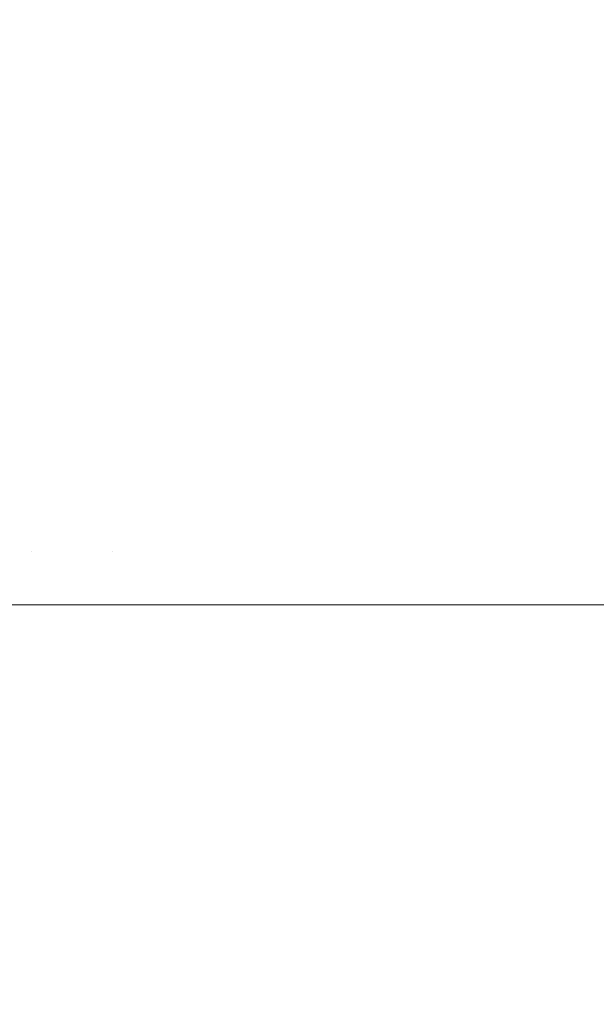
# Model space of a CAD drawing. Header units: centimetres. Extents: x -26 to 27.3, y -25.3 to -23.5.
# Tile 155 of 221: x 9.3528 to 9.3743, y -23.5748 to -23.5381. Entities that reach past the tile are written whole.
import ezdxf

# ---------------------------------------------------------------- set-up
doc = ezdxf.new("R2010")
doc.units = ezdxf.units.CM
doc.header["$LTSCALE"] = 2.54
doc.layers.add('Lucido design-1', color=7, linetype='Continuous')

# ---------------------------------------------------------------- blocks, each defined once
blk = doc.blocks.new('Gruppo-4-1')
at = {"color": 7, "linetype": 'Continuous', "lineweight": 9}
for points, invisible_edges in [([(9.352349, -23.534175, 1049.998262), (9.355606, -23.534175, 1049.995144), (9.354931, -23.538078, 1049.994468), (9.351703, -23.538078, 1049.997558)], 15), ([(9.355606, -23.534175, 1049.995144), (9.358725, -23.534175, 1049.991886), (9.358021, -23.538078, 1049.991241), (9.354931, -23.538078, 1049.994468)], 15), ([(9.358725, -23.534175, 1049.991886), (9.361698, -23.534175, 1049.988495), (9.360967, -23.538078, 1049.987881), (9.358021, -23.538078, 1049.991241)], 15), ([(9.361698, -23.534175, 1049.988495), (9.364521, -23.534175, 1049.984978), (9.363763, -23.538078, 1049.984397), (9.360967, -23.538078, 1049.987881)], 15), ([(9.364521, -23.534175, 1049.984978), (9.367187, -23.534175, 1049.981342), (9.366405, -23.538078, 1049.980794), (9.363763, -23.538078, 1049.984397)], 15), ([(9.367187, -23.534175, 1049.981342), (9.369693, -23.534175, 1049.977592), (9.368887, -23.538078, 1049.977079), (9.366405, -23.538078, 1049.980794)], 15), ([(9.369693, -23.534175, 1049.977592), (9.372032, -23.534175, 1049.973737), (9.371205, -23.538078, 1049.973259), (9.368887, -23.538078, 1049.977079)], 15), ([(9.372032, -23.534175, 1049.973737), (9.374202, -23.534175, 1049.969783), (9.373354, -23.538078, 1049.969342), (9.371205, -23.538078, 1049.973259)], 15), ([(9.374202, -23.534175, 1049.969783), (9.376196, -23.534175, 1049.965738), (9.375331, -23.538078, 1049.965335), (9.373354, -23.538078, 1049.969342)], 15), ([(-25.917482, -23.534724, 1050.418837), (-25.917482, -23.538247, 1050.419673), (27.182518, -23.538247, 1050.419673), (27.182518, -23.534724, 1050.418837)], 10), ([(27.182518, -23.538899, 1050.419828), (27.182518, -23.538247, 1050.419673), (-25.917482, -23.538247, 1050.419673), (-25.917482, -23.538899, 1050.419828)], 10), ([(9.351703, -23.538078, 1049.997558), (9.354931, -23.538078, 1049.994468), (9.354368, -23.542011, 1049.993905), (9.351165, -23.542011, 1049.996971)], 15), ([(9.354931, -23.538078, 1049.994468), (9.358021, -23.538078, 1049.991241), (9.357433, -23.542011, 1049.990703), (9.354368, -23.542011, 1049.993905)], 15), ([(9.358021, -23.538078, 1049.991241), (9.360967, -23.538078, 1049.987881), (9.360356, -23.542011, 1049.987369), (9.357433, -23.542011, 1049.990703)], 15), ([(9.360967, -23.538078, 1049.987881), (9.363763, -23.538078, 1049.984397), (9.363131, -23.542011, 1049.983912), (9.360356, -23.542011, 1049.987369)], 15), ([(9.363763, -23.538078, 1049.984397), (9.366405, -23.538078, 1049.980794), (9.365753, -23.542011, 1049.980337), (9.363131, -23.542011, 1049.983912)], 15), ([(9.366405, -23.538078, 1049.980794), (9.368887, -23.538078, 1049.977079), (9.368216, -23.542011, 1049.976651), (9.365753, -23.542011, 1049.980337)], 15), ([(9.368887, -23.538078, 1049.977079), (9.371205, -23.538078, 1049.973259), (9.370515, -23.542011, 1049.972861), (9.368216, -23.542011, 1049.976651)], 15), ([(9.371205, -23.538078, 1049.973259), (9.373354, -23.538078, 1049.969342), (9.372648, -23.542011, 1049.968974), (9.370515, -23.542011, 1049.972861)], 15), ([(9.373354, -23.538078, 1049.969342), (9.375331, -23.538078, 1049.965335), (9.374609, -23.542011, 1049.964998), (9.372648, -23.542011, 1049.968974)], 15), ([(-25.917482, -23.538899, 1050.419828), (-25.917482, -23.542525, 1050.420525), (27.182518, -23.542525, 1050.420525), (27.182518, -23.538899, 1050.419828)], 10), ([(9.351165, -23.542011, 1049.996971), (9.354368, -23.542011, 1049.993905), (9.353917, -23.545969, 1049.993454), (9.350735, -23.545969, 1049.996501)], 15), ([(9.354368, -23.542011, 1049.993905), (9.357433, -23.542011, 1049.990703), (9.356963, -23.545969, 1049.990272), (9.353917, -23.545969, 1049.993454)], 15), ([(9.357433, -23.542011, 1049.990703), (9.360356, -23.542011, 1049.987369), (9.359868, -23.545969, 1049.98696), (9.356963, -23.545969, 1049.990272)], 15), ([(9.360356, -23.542011, 1049.987369), (9.363131, -23.542011, 1049.983912), (9.362626, -23.545969, 1049.983524), (9.359868, -23.545969, 1049.98696)], 15), ([(9.363131, -23.542011, 1049.983912), (9.365753, -23.542011, 1049.980337), (9.365231, -23.545969, 1049.979971), (9.362626, -23.545969, 1049.983524)], 15), ([(9.365753, -23.542011, 1049.980337), (9.368216, -23.542011, 1049.976651), (9.367678, -23.545969, 1049.976308), (9.365231, -23.545969, 1049.979971)], 15), ([(9.368216, -23.542011, 1049.976651), (9.370515, -23.542011, 1049.972861), (9.369964, -23.545969, 1049.972542), (9.367678, -23.545969, 1049.976308)], 15), ([(9.370515, -23.542011, 1049.972861), (9.372648, -23.542011, 1049.968974), (9.372083, -23.545969, 1049.96868), (9.369964, -23.545969, 1049.972542)], 15), ([(9.372648, -23.542011, 1049.968974), (9.374609, -23.542011, 1049.964998), (9.374031, -23.545969, 1049.964729), (9.372083, -23.545969, 1049.96868)], 15), ([(9.374609, -23.542011, 1049.964998), (9.376394, -23.542011, 1049.96094), (9.375805, -23.545969, 1049.960696), (9.374031, -23.545969, 1049.964729)], 15), ([(27.182518, -23.54312, 1050.420639), (27.182518, -23.542525, 1050.420525), (-25.917482, -23.542525, 1050.420525), (-25.917482, -23.54312, 1050.420639)], 10), ([(-25.917482, -23.54312, 1050.420639), (-25.917482, -23.546837, 1050.42119), (27.182518, -23.546837, 1050.42119), (27.182518, -23.54312, 1050.420639)], 10), ([(9.350735, -23.545969, 1049.996501), (9.353917, -23.545969, 1049.993454), (9.353579, -23.549943, 1049.993117), (9.350412, -23.549943, 1049.996149)], 15), ([(9.353917, -23.545969, 1049.993454), (9.356963, -23.545969, 1049.990272), (9.356611, -23.549943, 1049.989949), (9.353579, -23.549943, 1049.993117)], 15), ([(9.356963, -23.545969, 1049.990272), (9.359868, -23.545969, 1049.98696), (9.359502, -23.549943, 1049.986653), (9.356611, -23.549943, 1049.989949)], 15), ([(9.359868, -23.545969, 1049.98696), (9.362626, -23.545969, 1049.983524), (9.362247, -23.549943, 1049.983233), (9.359502, -23.549943, 1049.986653)], 15), ([(9.362626, -23.545969, 1049.983524), (9.365231, -23.545969, 1049.979971), (9.364839, -23.549943, 1049.979697), (9.362247, -23.549943, 1049.983233)], 15), ([(9.365231, -23.545969, 1049.979971), (9.367678, -23.545969, 1049.976308), (9.367275, -23.549943, 1049.976052), (9.364839, -23.549943, 1049.979697)], 15), ([(9.367678, -23.545969, 1049.976308), (9.369964, -23.545969, 1049.972542), (9.36955, -23.549943, 1049.972303), (9.367275, -23.549943, 1049.976052)], 15), ([(9.369964, -23.545969, 1049.972542), (9.372083, -23.545969, 1049.96868), (9.371659, -23.549943, 1049.968459), (9.36955, -23.549943, 1049.972303)], 15), ([(9.372083, -23.545969, 1049.96868), (9.374031, -23.545969, 1049.964729), (9.373598, -23.549943, 1049.964527), (9.371659, -23.549943, 1049.968459)], 15), ([(9.374031, -23.545969, 1049.964729), (9.375805, -23.545969, 1049.960696), (9.375364, -23.549943, 1049.960513), (9.373598, -23.549943, 1049.964527)], 15), ([(27.182518, -23.547379, 1050.42127), (27.182518, -23.546837, 1050.42119), (-25.917482, -23.546837, 1050.42119), (-25.917482, -23.547379, 1050.42127)], 10), ([(-25.917482, -23.547379, 1050.42127), (-25.917482, -23.551173, 1050.421665), (27.182518, -23.551173, 1050.421665), (27.182518, -23.547379, 1050.42127)], 10), ([(9.350412, -23.549943, 1049.996149), (9.353579, -23.549943, 1049.993117), (9.353354, -23.553927, 1049.992892), (9.350197, -23.553927, 1049.995914)], 15), ([(9.353579, -23.549943, 1049.993117), (9.356611, -23.549943, 1049.989949), (9.356377, -23.553927, 1049.989734), (9.353354, -23.553927, 1049.992892)], 15), ([(9.356611, -23.549943, 1049.989949), (9.359502, -23.549943, 1049.986653), (9.359259, -23.553927, 1049.986448), (9.356377, -23.553927, 1049.989734)], 15), ([(9.359502, -23.549943, 1049.986653), (9.362247, -23.549943, 1049.983233), (9.361994, -23.553927, 1049.98304), (9.359259, -23.553927, 1049.986448)], 15), ([(9.362247, -23.549943, 1049.983233), (9.364839, -23.549943, 1049.979697), (9.364579, -23.553927, 1049.979515), (9.361994, -23.553927, 1049.98304)], 15), ([(9.364839, -23.549943, 1049.979697), (9.367275, -23.549943, 1049.976052), (9.367007, -23.553927, 1049.975881), (9.364579, -23.553927, 1049.979515)], 15), ([(9.367275, -23.549943, 1049.976052), (9.36955, -23.549943, 1049.972303), (9.369274, -23.553927, 1049.972144), (9.367007, -23.553927, 1049.975881)], 15), ([(9.36955, -23.549943, 1049.972303), (9.371659, -23.549943, 1049.968459), (9.371377, -23.553927, 1049.968312), (9.369274, -23.553927, 1049.972144)], 15), ([(9.371659, -23.549943, 1049.968459), (9.373598, -23.549943, 1049.964527), (9.37331, -23.553927, 1049.964392), (9.371377, -23.553927, 1049.968312)], 15), ([(9.373598, -23.549943, 1049.964527), (9.375364, -23.549943, 1049.960513), (9.37507, -23.553927, 1049.960392), (9.37331, -23.553927, 1049.964392)], 15), ([(27.182518, -23.551669, 1050.421717), (27.182518, -23.551173, 1050.421665), (-25.917482, -23.551173, 1050.421665), (-25.917482, -23.551669, 1050.421717)], 10), ([(-25.917482, -23.551669, 1050.421717), (-25.917482, -23.555527, 1050.421952), (27.182518, -23.555527, 1050.421952), (27.182518, -23.551669, 1050.421717)], 10), ([(9.350197, -23.553927, 1049.995914), (9.353354, -23.553927, 1049.992892), (9.353242, -23.557916, 1049.99278), (9.35009, -23.557916, 1049.995797)], 15), ([(9.353354, -23.553927, 1049.992892), (9.356377, -23.553927, 1049.989734), (9.35626, -23.557916, 1049.989627), (9.353242, -23.557916, 1049.99278)], 15), ([(9.356377, -23.553927, 1049.989734), (9.359259, -23.553927, 1049.986448), (9.359137, -23.557916, 1049.986347), (9.35626, -23.557916, 1049.989627)], 15), ([(9.359259, -23.553927, 1049.986448), (9.361994, -23.553927, 1049.98304), (9.361869, -23.557916, 1049.982943), (9.359137, -23.557916, 1049.986347)], 15), ([(9.361994, -23.553927, 1049.98304), (9.364579, -23.553927, 1049.979515), (9.364449, -23.557916, 1049.979424), (9.361869, -23.557916, 1049.982943)], 15), ([(9.364579, -23.553927, 1049.979515), (9.367007, -23.553927, 1049.975881), (9.366873, -23.557916, 1049.975796), (9.364449, -23.557916, 1049.979424)], 15), ([(9.367007, -23.553927, 1049.975881), (9.369274, -23.553927, 1049.972144), (9.369137, -23.557916, 1049.972065), (9.366873, -23.557916, 1049.975796)], 15), ([(9.369274, -23.553927, 1049.972144), (9.371377, -23.553927, 1049.968312), (9.371236, -23.557916, 1049.968239), (9.369137, -23.557916, 1049.972065)], 15), ([(9.371377, -23.553927, 1049.968312), (9.37331, -23.553927, 1049.964392), (9.373166, -23.557916, 1049.964325), (9.371236, -23.557916, 1049.968239)], 15), ([(9.37331, -23.553927, 1049.964392), (9.37507, -23.553927, 1049.960392), (9.374924, -23.557916, 1049.960331), (9.373166, -23.557916, 1049.964325)], 15), ([(27.182518, -23.555972, 1050.421979), (27.182518, -23.555527, 1050.421952), (-25.917482, -23.555527, 1050.421952), (-25.917482, -23.555972, 1050.421979)], 10), ([(-25.917482, -23.555972, 1050.421979), (-25.917482, -23.559888, 1050.422055), (27.182518, -23.559888, 1050.422055), (27.182518, -23.555972, 1050.421979)], 8), ([(9.35009, -23.557916, 1049.995797), (9.353242, -23.557916, 1049.99278), (9.353229, -23.559888, 1049.992766), (9.350295, -23.559888, 1049.995574)], 11), ([(9.35334, -23.559888, 1049.992649), (9.353229, -23.559888, 1049.992766), (9.353242, -23.557916, 1049.99278)], 10), ([(9.353242, -23.557916, 1049.99278), (9.35626, -23.557916, 1049.989627), (9.356246, -23.559888, 1049.989614), (9.35334, -23.559888, 1049.992649)], 11), ([(9.356257, -23.559888, 1049.989602), (9.356246, -23.559888, 1049.989614), (9.35626, -23.557916, 1049.989627)], 10), ([(9.359035, -23.559888, 1049.986434), (9.356257, -23.559888, 1049.989602), (9.35626, -23.557916, 1049.989627), (9.359137, -23.557916, 1049.986347)], 14), ([(9.359137, -23.557916, 1049.986347), (9.359122, -23.559888, 1049.986334), (9.359035, -23.559888, 1049.986434)], 9), ([(9.361673, -23.559888, 1049.983156), (9.359122, -23.559888, 1049.986334), (9.359137, -23.557916, 1049.986347), (9.361869, -23.557916, 1049.982943)], 14), ([(9.361869, -23.557916, 1049.982943), (9.361853, -23.559888, 1049.982931), (9.361673, -23.559888, 1049.983156)], 9), ([(9.36417, -23.559888, 1049.979772), (9.361853, -23.559888, 1049.982931), (9.361869, -23.557916, 1049.982943), (9.364449, -23.557916, 1049.979424)], 14), ([(9.364449, -23.557916, 1049.979424), (9.364433, -23.559888, 1049.979413), (9.36417, -23.559888, 1049.979772)], 9), ([(9.366519, -23.559888, 1049.976291), (9.364433, -23.559888, 1049.979413), (9.364449, -23.557916, 1049.979424), (9.366873, -23.557916, 1049.975796)], 14), ([(9.366873, -23.557916, 1049.975796), (9.366857, -23.559888, 1049.975785), (9.366519, -23.559888, 1049.976291)], 9), ([(9.368719, -23.559888, 1049.972718), (9.366857, -23.559888, 1049.975785), (9.366873, -23.557916, 1049.975796), (9.369137, -23.557916, 1049.972065)], 14), ([(9.369137, -23.557916, 1049.972065), (9.36912, -23.559888, 1049.972055), (9.368719, -23.559888, 1049.972718)], 9), ([(9.370764, -23.559888, 1049.969059), (9.36912, -23.559888, 1049.972055), (9.369137, -23.557916, 1049.972065), (9.371236, -23.557916, 1049.968239)], 14), ([(9.371236, -23.557916, 1049.968239), (9.371219, -23.559888, 1049.96823), (9.370764, -23.559888, 1049.969059)], 9), ([(9.372653, -23.559888, 1049.965322), (9.371219, -23.559888, 1049.96823), (9.371236, -23.557916, 1049.968239), (9.373166, -23.557916, 1049.964325)], 14), ([(9.373166, -23.557916, 1049.964325), (9.373149, -23.559888, 1049.964317), (9.372653, -23.559888, 1049.965322)], 9), ([(9.374383, -23.559888, 1049.961512), (9.373149, -23.559888, 1049.964317), (9.373166, -23.557916, 1049.964325), (9.374924, -23.557916, 1049.960331)], 14), ([(9.350295, -23.559888, 1049.995574), (9.353229, -23.559888, 1049.992766), (9.353229, -24.759888, 1049.992766), (9.350691, -24.759888, 1049.995216)], 10), ([(9.353229, -23.559888, 1049.992766), (9.35334, -23.559888, 1049.992649), (9.353341, -24.759888, 1049.992649), (9.353229, -24.759888, 1049.992766)], 10), ([(9.356098, -24.759888, 1049.989775), (9.353341, -24.759888, 1049.992649), (9.35334, -23.559888, 1049.992649), (9.356246, -23.559888, 1049.989614)], 10), ([(9.356246, -23.559888, 1049.989614), (9.356253, -24.759888, 1049.989599), (9.356098, -24.759888, 1049.989775)], 9), ([(9.356246, -23.559888, 1049.989614), (9.356257, -23.559888, 1049.989602), (9.356253, -24.759888, 1049.989599)], 10), ([(9.358838, -24.759888, 1049.986671), (9.356253, -24.759888, 1049.989599), (9.356257, -23.559888, 1049.989602), (9.359035, -23.559888, 1049.986434)], 10), ([(9.359035, -23.559888, 1049.986434), (9.359032, -24.759888, 1049.986432), (9.358838, -24.759888, 1049.986671)], 9), ([(9.361446, -24.759888, 1049.983458), (9.359032, -24.759888, 1049.986432), (9.359035, -23.559888, 1049.986434), (9.359122, -23.559888, 1049.986334)], 10), ([(9.359122, -23.559888, 1049.986334), (9.361672, -24.759888, 1049.983155), (9.361446, -24.759888, 1049.983458)], 9), ([(9.359122, -23.559888, 1049.986334), (9.361673, -23.559888, 1049.983156), (9.361672, -24.759888, 1049.983155)], 10), ([(9.363917, -24.759888, 1049.980144), (9.361672, -24.759888, 1049.983155), (9.361673, -23.559888, 1049.983156), (9.361853, -23.559888, 1049.982931)], 10), ([(9.361853, -23.559888, 1049.982931), (9.36417, -24.759888, 1049.979773), (9.363917, -24.759888, 1049.980144)], 9), ([(9.361853, -23.559888, 1049.982931), (9.36417, -23.559888, 1049.979772), (9.36417, -24.759888, 1049.979773)], 10), ([(9.36417, -24.759888, 1049.979773), (9.36417, -23.559888, 1049.979772), (9.364433, -23.559888, 1049.979413)], 9), ([(9.364433, -23.559888, 1049.979413), (9.366246, -24.759888, 1049.976733), (9.36417, -24.759888, 1049.979773)], 9), ([(9.364433, -23.559888, 1049.979413), (9.366521, -24.759888, 1049.976292), (9.366246, -24.759888, 1049.976733)], 9), ([(9.364433, -23.559888, 1049.979413), (9.366519, -23.559888, 1049.976291), (9.366521, -24.759888, 1049.976292)], 10), ([(9.366521, -24.759888, 1049.976292), (9.366519, -23.559888, 1049.976291), (9.366857, -23.559888, 1049.975785)], 9), ([(9.366857, -23.559888, 1049.975785), (9.368431, -24.759888, 1049.973231), (9.366521, -24.759888, 1049.976292)], 9), ([(9.366857, -23.559888, 1049.975785), (9.368721, -24.759888, 1049.97272), (9.368431, -24.759888, 1049.973231)], 9), ([(9.366857, -23.559888, 1049.975785), (9.368719, -23.559888, 1049.972718), (9.368721, -24.759888, 1049.97272)], 10), ([(9.370467, -24.759888, 1049.969646), (9.368719, -23.559888, 1049.972718), (9.36912, -23.559888, 1049.972055)], 9), ([(9.370467, -24.759888, 1049.969646), (9.368721, -24.759888, 1049.97272), (9.368719, -23.559888, 1049.972718)], 10), ([(9.36912, -23.559888, 1049.972055), (9.370768, -24.759888, 1049.969062), (9.370467, -24.759888, 1049.969646)], 9), ([(9.36912, -23.559888, 1049.972055), (9.370764, -23.559888, 1049.969059), (9.370768, -24.759888, 1049.969062)], 10), ([(9.372353, -24.759888, 1049.965983), (9.370764, -23.559888, 1049.969059), (9.371219, -23.559888, 1049.96823)], 9), ([(9.372353, -24.759888, 1049.965983), (9.370768, -24.759888, 1049.969062), (9.370764, -23.559888, 1049.969059)], 10), ([(9.371219, -23.559888, 1049.96823), (9.372658, -24.759888, 1049.965325), (9.372353, -24.759888, 1049.965983)], 9), ([(9.371219, -23.559888, 1049.96823), (9.372653, -23.559888, 1049.965322), (9.372658, -24.759888, 1049.965325)], 10), ([(9.374085, -24.759888, 1049.962249), (9.372653, -23.559888, 1049.965322), (9.373149, -23.559888, 1049.964317)], 9), ([(9.374085, -24.759888, 1049.962249), (9.372658, -24.759888, 1049.965325), (9.372653, -23.559888, 1049.965322)], 10), ([(9.373149, -23.559888, 1049.964317), (9.374389, -24.759888, 1049.961515), (9.374085, -24.759888, 1049.962249)], 9), ([(9.373149, -23.559888, 1049.964317), (9.374383, -23.559888, 1049.961512), (9.374389, -24.759888, 1049.961515)], 10)]:
    blk.add_3dface(points, dxfattribs=dict(at, invisible_edges=invisible_edges))
blk.add_3dface([(-25.917482, -23.559888, 1050.422055), (-25.917482, -25.159888, 1050.422055), (27.182518, -25.159888, 1050.422055), (27.182518, -23.559888, 1050.422055)], dxfattribs=at)

msp = doc.modelspace()

# ---------------------------------------------------------------- block references
at = {"layer": 'Lucido design-1', "color": 7}
msp.add_blockref('Gruppo-4-1', (0, 0), dxfattribs=at)

doc.saveas('drawing.dxf')
